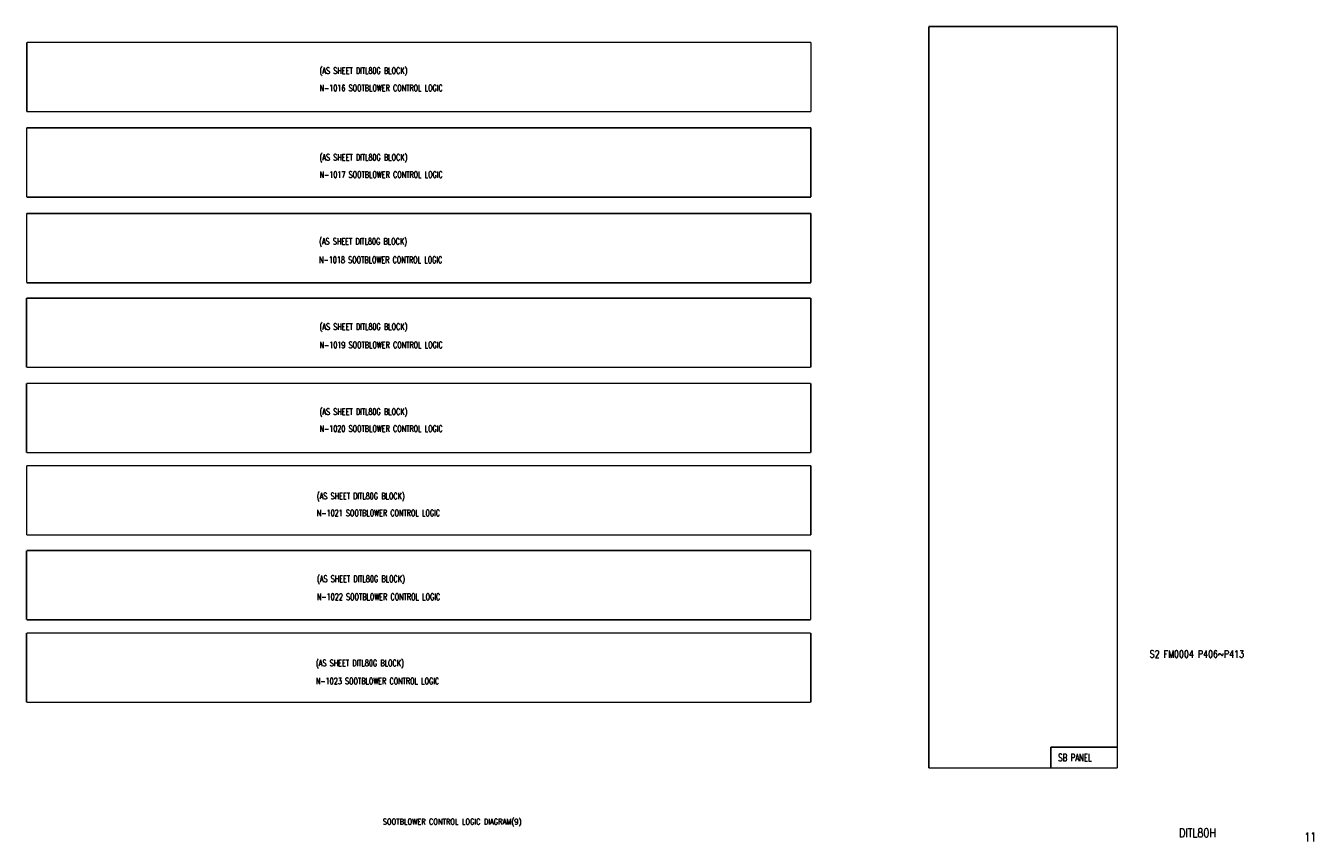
# Model space of a CAD drawing. Extents: x 15 to 460, y -301 to -20.
import ezdxf
from ezdxf.enums import TextEntityAlignment as Align

# ---------------------------------------------------------------- set-up
doc = ezdxf.new("R2010")
doc.units = 0
doc.header["$MEASUREMENT"] = 0
doc.linetypes.add('CENTER', pattern=[20, 8.8, -1, 0.4, -1, 8.8])
for name, color, linetype in [('CEN', 1, 'CENTER'), ('CON', 4, 'CONTINUOUS'), ('DCS', 7, 'CONTINUOUS')]:
    doc.layers.add(name, color=color, linetype=linetype)
doc.styles.add('ROMANS', font='romans', dxfattribs={"width": 0.8})

msp = doc.modelspace()

# ---------------------------------------------------------------- linework, layer by layer
at = {"layer": 'CEN', "const_width": 0.5}
for points in [[(392.07, -19.95), (327.04, -19.95)], [(327.04, -19.95), (327.04, -275.84)], [(392.09, -275.84), (392.09, -19.95)], [(15.82, -49.33), (15.82, -25.44)], [(15.86, -25.44), (286.42, -25.44)], [(286.42, -25.41), (286.42, -49.36)], [(286.42, -49.36), (15.83, -49.36)], [(15.76, -78.8), (15.76, -54.91)], [(15.8, -54.91), (286.36, -54.91)], [(286.36, -54.88), (286.36, -78.83)], [(286.36, -78.83), (15.77, -78.83)], [(15.75, -108.36), (15.75, -84.47)], [(15.79, -84.47), (286.35, -84.47)], [(286.35, -84.44), (286.35, -108.39)], [(286.35, -108.39), (15.77, -108.39)], [(15.74, -137.56), (15.74, -113.67)], [(15.78, -113.67), (286.34, -113.67)], [(286.34, -113.64), (286.34, -137.59)], [(286.34, -137.59), (15.76, -137.59)], [(15.73, -166.95), (15.73, -143.06)], [(15.77, -143.06), (286.33, -143.06)], [(286.33, -143.04), (286.33, -166.98)], [(286.33, -166.98), (15.75, -166.98)], [(15.76, -195.41), (15.76, -171.52)], [(15.8, -171.52), (286.36, -171.52)], [(286.36, -171.49), (286.36, -195.44)], [(286.36, -195.44), (15.78, -195.44)], [(15.72, -224.65), (15.72, -200.76)], [(15.76, -200.76), (286.32, -200.76)], [(286.32, -200.73), (286.32, -224.68)], [(286.32, -224.68), (15.73, -224.68)], [(15.74, -253.11), (15.74, -229.22)], [(15.78, -229.22), (286.34, -229.22)], [(286.34, -229.2), (286.34, -253.14)], [(286.34, -253.14), (15.75, -253.14)], [(327.04, -275.84), (392.08, -275.84)]]:
    msp.add_lwpolyline(points, dxfattribs=at)
at = {"layer": 'CON'}
for q in [(369.11, -275.53), (392.27, -268.58)]:
    msp.add_line((369.11, -268.58), q, dxfattribs=at)

# ---------------------------------------------------------------- texts
at = {"layer": 'CON', "style": 'ROMANS', "width": 0.7}
for s, height, p in [('(AS SHEET DITL80G BLOCK)', 2.2, (116.83, -36.93)), ('N-1016 SOOTBLOWER CONTROL LOGIC', 2.2, (116.83, -42.93)), ('(AS SHEET DITL80G BLOCK)', 2.2, (116.83, -66.85)), ('N-1017 SOOTBLOWER CONTROL LOGIC', 2.2, (116.83, -72.81)), ('(AS SHEET DITL80G BLOCK)', 2.2, (116.68, -95.86)), ('N-1018 SOOTBLOWER CONTROL LOGIC', 2.2, (116.68, -102.22)), ('(AS SHEET DITL80G BLOCK)', 2.2, (116.83, -125.27)), ('N-1019 SOOTBLOWER CONTROL LOGIC', 2.2, (116.83, -131.59)), ('(AS SHEET DITL80G BLOCK)', 2.2, (116.83, -154.62)), ('N-1020 SOOTBLOWER CONTROL LOGIC', 2.2, (116.83, -160.48)), ('(AS SHEET DITL80G BLOCK)', 2.2, (115.9, -183.75)), ('N-1021 SOOTBLOWER CONTROL LOGIC', 2.2, (115.9, -189.57)), ('(AS SHEET DITL80G BLOCK)', 2.2, (115.95, -212.29)), ('N-1022 SOOTBLOWER CONTROL LOGIC', 2.2, (115.95, -218.51)), ('(AS SHEET DITL80G BLOCK)', 2.2, (115.6, -241.37)), ('N-1023 SOOTBLOWER CONTROL LOGIC', 2.2, (115.6, -247.59)), ('SB PANEL', 2.5, (371.7, -274.22))]:
    msp.add_text(s, height=height, dxfattribs=at).set_placement(p, align=Align.BOTTOM_LEFT)
at = {"layer": 'CON', "lineweight": 9, "style": 'ROMANS', "width": 0.8}
msp.add_text('SOOTBLOWER CONTROL LOGIC DIAGRAM(9)', height=2, dxfattribs=at).set_placement((138.65, -294.33), align=Align.MIDDLE_LEFT)
for s, p in [('DITL80H', (413.37, -300.59)), ('11', (456.61, -302.02))]:
    msp.add_text(s, height=3, dxfattribs=at).set_placement(p, align=Align.BOTTOM_LEFT)
at = {"layer": 'DCS', "lineweight": 15, "style": 'ROMANS', "width": 0.8}
msp.add_text('S2 FM0004 P406~P413', height=2.5, dxfattribs=at).set_placement((403.25, -238.49), align=Align.BOTTOM_LEFT)

doc.saveas('drawing.dxf')
